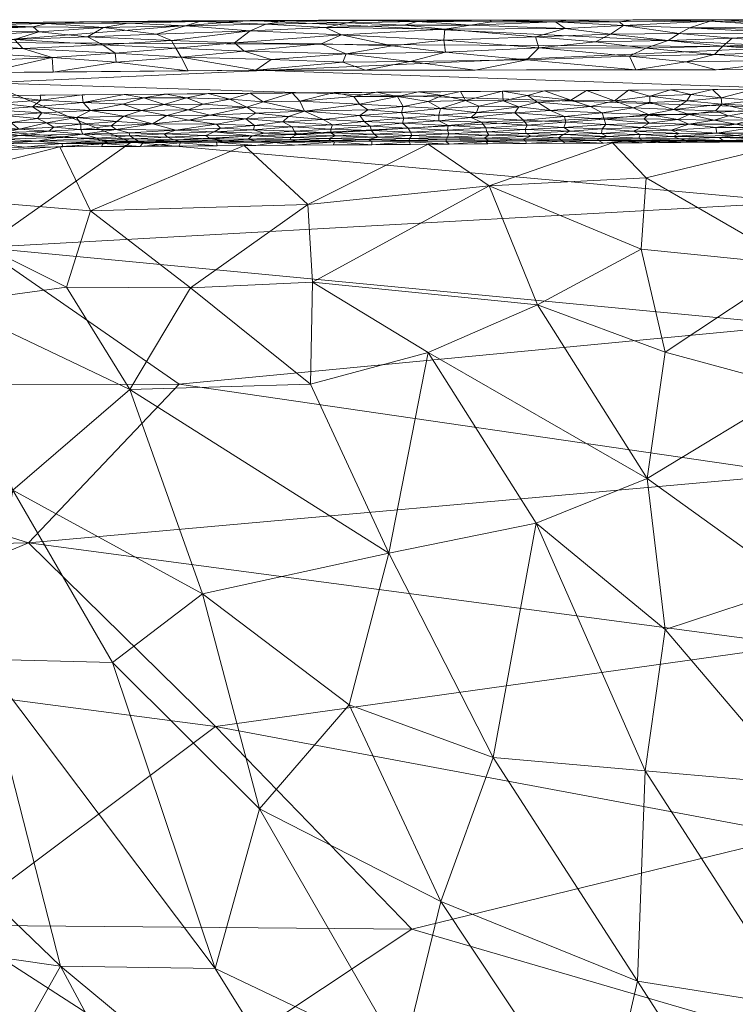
# Model space of a CAD drawing. Header units: millimetres. Extents: x -275 to 275, y 0 to 461.
# Tile 57 of 85: x -39 to -3, y 412 to 461. Entities that reach past the tile are written whole.
import ezdxf

# ---------------------------------------------------------------- set-up
doc = ezdxf.new("R2010")
doc.units = ezdxf.units.MM
doc.layers.add('A-GENM', color=13, linetype='Continuous')

# ---------------------------------------------------------------- blocks, each defined once
blk = doc.blocks.new('MODEL_CCAS1511-1000410R0 - MODEL_CCAS1511-1000410R0-465174-Preview')
at = {"layer": 'A-GENM', "lineweight": 9}
mesh = blk.add_polyface(dxfattribs=at)
corners = [(-272.167, 0), (-272.319, -150.975), (-272.479, -301.95), (-272.223, -329.002), (-270.726, -356.013), (-266.536, -382.739), (-256.83, -407.989), (-238.784, -428.131), (-214.858, -440.747), (-188.814, -448.06), (-162.114, -452.412), (-135.192, -455.069), (-108.188, -456.694), (-81.152, -457.659), (-54.105, -458.187), (-27.053, -458.42), (0, -458.452), (27.053, -458.42), (54.105, -458.187), (81.152, -457.659), (108.188, -456.694), (135.192, -455.069), (162.114, -452.412), (188.814, -448.059), (214.858, -440.746), (238.784, -428.131), (256.83, -407.989), (266.536, -382.739), (270.726, -356.013), (272.223, -329.002), (272.479, -301.95), (272.319, -150.975), (272.167, 0), (-271.479, -141.65), (-253.734, -118.36), (-222.049, -117.596), (-190.328, -117.596), (-158.607, -117.596), (-126.885, -117.596), (-95.164, -117.596), (-63.443, -117.596), (-31.721, -117.596), (0, -117.596), (15.006, -117.596), (30.013, -117.596), (45.019, -117.596), (60.026, -117.596), (75.032, -117.596), (90.039, -117.596), (105.045, -117.596), (120.051, -117.596), (135.058, -117.596), (150.064, -117.596), (165.071, -117.596), (180.077, -117.596), (195.083, -117.596), (210.09, -117.596), (225.096, -117.596), (240.103, -117.596), (255.062, -118.77), (267.363, -127.255), (271.479, -141.65), (271.5, -276.207), (270.746, -343.476), (267.133, -376.894), (262.881, -393.154), (255.834, -408.391), (245.398, -421.522), (232.048, -431.692), (216.932, -439.027), (200.945, -444.221), (167.942, -450.629), (134.487, -454.07), (67.276, -456.933), (0, -457.5), (-67.276, -456.933), (-134.485, -454.07), (-167.944, -450.629), (-200.946, -444.221), (-216.933, -439.027), (-232.048, -431.692), (-245.398, -421.522), (-255.835, -408.389), (-262.881, -393.152), (-267.133, -376.893), (-270.746, -343.476), (-271.5, -276.208), (0, -47.739), (12.205, -52.795), (17.261, -65), (12.205, -77.205), (0, -82.261), (-12.205, -77.205), (-17.261, -65), (-12.205, -52.795), (263.622, -390.318), (260.818, -397.614), (250.836, -414.68), (243.217, -423.183), (232.089, -431.661), (231.82, -431.802), (-231.823, -431.801), (-232.088, -431.662), (-243.217, -423.183), (-250.833, -414.683), (-260.819, -397.613), (-263.623, -390.318)]
mesh.append_faces([[corners[k] for k in face] for face in [(83, 105, 106), (98, 99, 25), (67, 97, 98), (80, 101, 102), (102, 103, 7), (68, 99, 100), (81, 103, 104), (65, 95, 96)]])
mesh.append_faces([[corners[k] for k in face] for face in [(8, 79, 101), (66, 26, 96), (69, 24, 100)]], dxfattribs={"vtx0": -1})
mesh.append_faces([[corners[k] for k in face] for face in [(0, 87, 32), (2, 86, 1), (4, 85, 3), (9, 78, 8), (14, 75, 13), (70, 24, 69)]], dxfattribs={"vtx0": -1, "vtx1": -1})
mesh.append_faces([[corners[k] for k in face] for face in [(94, 0, 38, 39)]], dxfattribs={"vtx0": -1, "vtx1": -1, "vtx3": -1})
mesh.append_faces([[corners[k] for k in face] for face in [(0, 35, 36), (33, 0, 1, 86), (92, 41, 42), (89, 48, 49, 88), (32, 58, 59), (62, 30, 31), (30, 62, 63), (90, 44, 45), (10, 76, 77), (75, 14, 15, 74), (28, 63, 64, 27), (23, 70, 71, 22), (70, 23, 24), (72, 21, 22, 71)]], dxfattribs={"vtx0": -1, "vtx2": -1})
mesh.append_faces([[corners[k] for k in face] for face in [(0, 36, 37, 38), (32, 52, 53, 54), (89, 46, 47, 48), (76, 10, 11, 12), (74, 15, 16, 17), (63, 28, 29, 30), (73, 18, 19, 20)]], dxfattribs={"vtx0": -1, "vtx3": -1})
mesh.append_faces([[corners[k] for k in face] for face in [(97, 26, 66)]], dxfattribs={"vtx1": -1})
mesh.append_faces([[corners[k] for k in face] for face in [(94, 87, 0), (87, 88, 32), (33, 34, 0), (34, 35, 0), (50, 51, 88, 49), (57, 58, 32, 56), (55, 56, 32, 54), (60, 61, 32), (59, 60, 32), (78, 79, 8)]], dxfattribs={"vtx1": -1, "vtx2": -1})
mesh.append_faces([[corners[k] for k in face] for face in [(51, 52, 32, 88)]], dxfattribs={"vtx1": -1, "vtx2": -1, "vtx3": -1})
mesh.append_faces([[corners[k] for k in face] for face in [(93, 94, 39, 40), (92, 93, 40, 41), (91, 92, 42, 43), (90, 91, 43, 44), (85, 86, 2, 3), (45, 46, 89, 90), (31, 32, 61, 62), (84, 85, 4, 5), (77, 78, 9, 10), (75, 76, 12, 13), (73, 74, 17, 18), (72, 73, 20, 21)]], dxfattribs={"vtx1": -1, "vtx3": -1})
mesh.append_faces([[corners[k] for k in face] for face in [(64, 95, 27), (5, 106, 84), (82, 105, 6), (6, 104, 82)]], dxfattribs={"vtx2": -1})
mesh = blk.add_polyface(dxfattribs=at)
corners = [(30.316, -447.544, -19.916), (24.459, -451.707, -12.616), (35.324, -451.393, -13.206), (48.597, -440.514, -29.288), (52.256, -448.697, -18.038), (59.408, -444.97, -23.636), (55.716, -413.498, -55.065), (66.826, -415.168, -53.981), (56.093, -402.76, -63.354), (54.575, -434.586, -35.925), (46.46, -397.149, -67.131), (37.518, -390.761, -71.303), (41.475, -405.345, -61.042), (44.374, -414.696, -53.836), (47.147, -423.545, -46.399), (55.885, -424.622, -45.596), (40.765, -428.956, -41.337), (39.204, -437.411, -32.743), (45.932, -452.274, -11.134), (49.335, -454.498, -2.496), (53.645, -452.814, -9.585), (33.348, -442.446, -26.857), (42.427, -446.771, -21.075), (35.3, -395.109, -68.269), (26.626, -394.637, -68.41), (36.822, -413.61, -54.556), (50.014, -414.514, -54.108), (47.974, -433.772, -36.689), (63.188, -402.887, -63.473), (53.526, -387.687, -73.849), (65.699, -438.321, -31.955), (34.227, -428.791, -41.405), (61.328, -451.47, -12.664), (55.578, -454.453, -2.496), (36.521, -447.566, -19.884), (36.85, -454.587, -2.496), (43.093, -454.542, -2.496), (27.638, -454.653, -2.496), (29.727, -432.231, -38.031), (24.324, -442.714, -26.481), (61.82, -454.408, -2.497), (26.863, -421.48, -47.881), (29.094, -413.493, -54.514)]
mesh.append_faces([[corners[k] for k in face] for face in [(0, 1, 2), (3, 4, 5), (6, 7, 8), (3, 5, 9), (10, 11, 12), (13, 14, 15), (3, 16, 17), (18, 19, 20), (17, 21, 22), (23, 24, 12), (25, 12, 24), (6, 26, 15), (27, 14, 16), (8, 28, 29), (6, 8, 10), (26, 10, 12), (15, 9, 30), (14, 9, 15), (3, 27, 16), (16, 31, 17), (4, 3, 22), (18, 4, 22), (32, 5, 4), (20, 4, 18), (32, 20, 33), (18, 22, 34), (34, 21, 0), (1, 37, 2), (15, 26, 13), (16, 14, 25), (12, 11, 23), (21, 17, 38), (22, 3, 17), (0, 21, 39), (32, 4, 20), (38, 31, 41), (42, 16, 25), (42, 41, 31), (17, 31, 38), (42, 31, 16), (34, 0, 2), (18, 34, 2), (21, 34, 22), (10, 26, 6), (26, 12, 13), (12, 25, 13), (25, 14, 13), (3, 9, 27), (14, 27, 9), (35, 18, 2)]], dxfattribs={"vtx0": -1, "vtx1": -1, "vtx2": -1})
mesh.append_faces([[corners[k] for k in face] for face in [(18, 35, 36), (20, 19, 33)]], dxfattribs={"vtx0": -1, "vtx2": -1})
mesh.append_faces([[corners[k] for k in face] for face in [(37, 35, 2), (33, 40, 32), (36, 19, 18)]], dxfattribs={"vtx1": -1, "vtx2": -1})
mesh = blk.add_polyface(dxfattribs=at)
corners = [(0, -448.691, -14.572), (6.58, -444.321, -24.387), (0, -442.531, -26.648), (24.216, -447.817, -19.496), (18.44, -444.309, -24.428), (12.956, -446.687, -21.16), (0, -400.488, -64.043), (0, -411.595, -55.344), (7.968, -412.854, -54.792), (9.819, -404.812, -60.934), (17.791, -416.838, -51.668), (19.706, -409.014, -57.873), (7.576, -423.38, -46.07), (26.863, -421.48, -47.881), (29.094, -413.493, -54.514), (20.396, -434.257, -35.915), (29.727, -432.231, -38.031), (22.389, -426.683, -43.226), (7.47, -438.004, -31.897), (20.945, -400.429, -64.241), (24.459, -451.707, -12.616), (30.316, -447.544, -19.916), (15.384, -452.644, -10.535), (27.638, -454.653, -2.496), (18.425, -454.719, -2.496), (7.773, -449.479, -16.819), (0, -454.852, -2.496), (9.213, -454.786, -2.496), (7.531, -453.044, -9.551), (13.025, -435.769, -34.309), (15.178, -424.047, -45.528), (0, -432.617, -36.647), (33.348, -442.446, -26.857), (6.575, -430.449, -39.607), (0, -388.723, -71.852), (10.339, -393.596, -68.902), (36.822, -413.61, -54.556), (26.626, -394.637, -68.41), (0, -422.703, -46.645), (24.324, -442.714, -26.481)]
mesh.append_faces([[corners[k] for k in face] for face in [(0, 1, 2), (23, 20, 24), (24, 22, 27), (26, 28, 0), (31, 33, 38)]], dxfattribs={"vtx0": -1, "vtx1": -1})
mesh.append_faces([[corners[k] for k in face] for face in [(3, 4, 5), (9, 10, 11), (7, 12, 8), (11, 13, 14), (15, 16, 17), (9, 8, 10), (5, 18, 1), (10, 13, 11), (14, 19, 11), (20, 21, 3), (3, 22, 20), (22, 24, 20), (1, 0, 25), (29, 4, 15), (27, 22, 28), (28, 25, 0), (12, 30, 8), (15, 32, 16), (25, 22, 5), (22, 25, 28), (25, 5, 1), (18, 5, 4), (33, 31, 18), (2, 1, 18), (35, 9, 11), (19, 35, 11), (30, 17, 10), (10, 17, 13), (19, 36, 37), (19, 14, 36), (29, 33, 18), (29, 30, 12), (10, 8, 30), (9, 6, 8), (15, 17, 30), (13, 17, 16), (29, 15, 30), (15, 39, 32), (21, 39, 3), (4, 3, 39), (22, 3, 5), (15, 4, 39), (18, 4, 29), (29, 12, 33), (12, 38, 33)]], dxfattribs={"vtx0": -1, "vtx1": -1, "vtx2": -1})
mesh.append_faces([[corners[k] for k in face] for face in [(9, 34, 6)]], dxfattribs={"vtx0": -1, "vtx2": -1})
mesh.append_faces([[corners[k] for k in face] for face in [(6, 7, 8), (26, 27, 28), (31, 2, 18), (7, 38, 12)]], dxfattribs={"vtx1": -1, "vtx2": -1})
mesh = blk.add_polyface(dxfattribs=at)
corners = [(54.681, -460.68, -2.499), (41.249, -459.806, -20.717), (69.236, -459.955, -16.054), (38.429, -434.774, -97.266), (52.845, -428.714, -107.791), (73.82, -433.992, -98.105), (0, -429.661, -105.354), (0, -420.151, -120.75), (29.063, -425.591, -112.863), (27.34, -460.919, -2.526), (0, -460.952, -2.565), (0, -459.599, -20.606), (30.889, -442.721, -81.184), (0, -445.669, -72.919), (0, -438.222, -89.41), (40.551, -457.791, -34.389), (0, -456.521, -38.434), (33.284, -454.829, -47.428), (40.75, -449.55, -64.58), (63.703, -442.71, -81.213), (80.508, -450.093, -61.958), (0, -451.826, -55.906), (28.369, -398.728, -150), (53.455, -407.83, -138.143), (30.473, -407.995, -138.237), (19.256, -415.463, -128), (0, -409.838, -135.62), (56.788, -398.258, -150), (84.236, -397.237, -150), (74.074, -411.036, -133.234), (42.348, -415.649, -127.754), (59.671, -453.186, -53.372), (82.359, -453.947, -49.27), (0, -398.847, -150), (77.597, -418.465, -122.782), (74.026, -425.361, -112.59), (66.973, -457.521, -34.97), (85.101, -442.366, -80.885), (82.021, -460.137, -2.486)]
mesh.append_faces([[corners[k] for k in face] for face in [(13, 18, 21), (21, 17, 16), (0, 2, 38)]], dxfattribs={"vtx0": -1, "vtx1": -1})
mesh.append_faces([[corners[k] for k in face] for face in [(0, 1, 2), (3, 4, 5), (15, 16, 17), (9, 11, 1), (18, 19, 20), (14, 3, 12), (17, 21, 18), (18, 12, 19), (22, 23, 24), (6, 8, 3), (3, 8, 4), (23, 30, 24), (31, 20, 32), (24, 30, 25), (34, 30, 29), (25, 8, 7), (4, 30, 35), (19, 12, 3), (18, 13, 12), (31, 18, 20), (1, 15, 36), (18, 31, 17), (36, 17, 31), (36, 31, 32), (5, 4, 35), (30, 4, 8), (3, 5, 19), (37, 20, 19), (5, 37, 19), (30, 34, 35), (8, 25, 30), (26, 24, 25), (27, 29, 23), (29, 30, 23), (36, 2, 1), (15, 1, 11), (17, 36, 15)]], dxfattribs={"vtx0": -1, "vtx1": -1, "vtx2": -1})
mesh.append_faces([[corners[k] for k in face] for face in [(12, 13, 14), (25, 7, 26), (24, 33, 22), (15, 11, 16), (3, 14, 6), (23, 22, 27)]], dxfattribs={"vtx0": -1, "vtx2": -1})
mesh.append_faces([[corners[k] for k in face] for face in [(10, 11, 9)]], dxfattribs={"vtx1": -1})
mesh.append_faces([[corners[k] for k in face] for face in [(6, 7, 8), (0, 9, 1), (27, 28, 29), (26, 33, 24)]], dxfattribs={"vtx1": -1, "vtx2": -1})
mesh = blk.add_polyface(dxfattribs=at)
corners = [(33.128, -454.986, -1.279), (32.915, -454.88, -1.579), (31.149, -454.942, -1.427), (30.813, -454.788, -2.105), (30.858, -454.85, -1.749), (32.689, -454.801, -1.933), (30.519, -457.05, -0.004), (28.356, -456.981, -0.009), (29.433, -457.252), (28.825, -455.522, -0.565), (31.048, -455.427, -0.641), (29.144, -455.336, -0.754), (32.768, -456.415, -0.093), (31.506, -456.163, -0.174), (30.441, -456.441, -0.091), (29.331, -454.986, -1.342), (28.635, -454.899, -1.61), (31.471, -455.08, -1.108), (33.36, -455.136, -0.988), (31.63, -455.24, -0.854), (32.842, -454.616, -2.496), (31.643, -456.717, -0.036), (31.536, -457.234), (32.651, -457.036, -0.004), (33.707, -456.724, -0.032), (29.012, -455.732, -0.401), (32.229, -455.75, -0.375), (29.694, -456.733, -0.035), (34.044, -455.465, -0.583), (27.559, -455.994, -0.257), (30.41, -455.922, -0.283), (29.345, -456.176, -0.175), (28.978, -454.644, -2.496), (29.016, -454.828, -1.917), (29.554, -455.154, -1.002), (33.638, -457.217), (33.655, -456.12, -0.184), (27.5, -456.574, -0.066), (33.385, -455.295, -0.767), (30.91, -454.63, -2.496)]
mesh.append_faces([[corners[k] for k in face] for face in [(32, 3, 39), (39, 3, 20)]], dxfattribs={"vtx0": -1, "vtx1": -1})
mesh.append_faces([[corners[k] for k in face] for face in [(0, 1, 2), (3, 4, 5), (6, 7, 8), (9, 10, 11), (12, 13, 14), (15, 2, 16), (17, 18, 0), (11, 10, 19), (17, 19, 18), (5, 20, 3), (12, 14, 21), (6, 22, 23), (24, 21, 23), (25, 26, 10), (21, 14, 27), (10, 26, 28), (6, 23, 21), (25, 29, 30), (30, 31, 13), (30, 29, 31), (3, 32, 33), (4, 16, 2), (17, 15, 34), (27, 6, 21), (12, 21, 24), (13, 12, 36), (26, 13, 36), (13, 31, 14), (13, 26, 30), (26, 25, 30), (31, 37, 14), (37, 27, 14), (6, 27, 7), (2, 15, 17), (2, 17, 0), (34, 11, 19), (34, 19, 17), (4, 1, 5), (10, 38, 19), (10, 9, 25), (4, 3, 33), (16, 4, 33), (4, 2, 1)]], dxfattribs={"vtx0": -1, "vtx1": -1, "vtx2": -1})
mesh.append_faces([[corners[k] for k in face] for face in [(6, 8, 22)]], dxfattribs={"vtx0": -1, "vtx2": -1})
mesh.append_faces([[corners[k] for k in face] for face in [(22, 35, 23)]], dxfattribs={"vtx1": -1, "vtx2": -1})
mesh = blk.add_polyface(dxfattribs=at)
corners = [(37.809, -456.932, -0.007), (35.697, -456.807, -0.02), (35.74, -457.199), (32.229, -455.75, -0.375), (34.006, -455.854, -0.305), (34.292, -455.648, -0.433), (33.128, -454.986, -1.279), (34.993, -455.032, -1.15), (34.856, -454.897, -1.478), (32.915, -454.88, -1.579), (33.36, -455.136, -0.988), (31.63, -455.24, -0.854), (33.385, -455.295, -0.767), (35.806, -455.457, -0.577), (37.412, -455.372, -0.646), (35.706, -455.233, -0.822), (34.682, -454.763, -2.089), (32.842, -454.616, -2.496), (32.689, -454.801, -1.933), (36.75, -454.766, -1.955), (34.387, -454.82, -1.769), (36.706, -454.588, -2.496), (38, -454.868, -1.487), (33.638, -457.217), (32.651, -457.036, -0.004), (36.027, -456.067, -0.198), (37.975, -456.012, -0.213), (37.527, -455.786, -0.327), (35.32, -456.405, -0.091), (33.707, -456.724, -0.032), (33.655, -456.12, -0.184), (37.15, -455.57, -0.473), (35.803, -455.733, -0.368), (34.044, -455.465, -0.583), (38.225, -456.597, -0.046), (37.749, -456.295, -0.115), (32.768, -456.415, -0.093), (36.963, -455.065, -1.06), (31.048, -455.427, -0.641), (34.774, -454.602, -2.496), (37.843, -457.181)]
mesh.append_faces([[corners[k] for k in face] for face in [(17, 16, 39)]], dxfattribs={"vtx0": -1, "vtx1": -1})
mesh.append_faces([[corners[k] for k in face] for face in [(0, 1, 2), (3, 4, 5), (6, 7, 8), (6, 8, 9), (10, 11, 12), (13, 14, 15), (16, 17, 18), (19, 16, 20), (19, 21, 16), (19, 8, 22), (23, 1, 24), (25, 26, 27), (7, 22, 8), (1, 28, 29), (3, 30, 4), (25, 30, 28), (31, 32, 27), (13, 32, 31), (13, 15, 33), (29, 24, 1), (1, 34, 28), (25, 28, 35), (36, 28, 30), (28, 36, 29), (4, 25, 32), (25, 27, 32), (13, 31, 14), (13, 33, 5), (7, 15, 37), (15, 10, 12), (7, 6, 10), (12, 38, 33), (15, 7, 10), (7, 37, 22), (20, 9, 8), (15, 12, 33), (18, 9, 20), (19, 20, 8), (18, 20, 16), (25, 4, 30), (34, 35, 28), (5, 4, 32), (13, 5, 32), (3, 5, 33)]], dxfattribs={"vtx0": -1, "vtx1": -1, "vtx2": -1})
mesh.append_faces([[corners[k] for k in face] for face in [(1, 23, 2), (16, 21, 39), (0, 2, 40)]], dxfattribs={"vtx0": -1, "vtx2": -1})
mesh = blk.add_polyface(dxfattribs=at)
corners = [(37.975, -456.012, -0.213), (39.594, -456.167, -0.149), (39.307, -455.811, -0.304), (36.75, -454.766, -1.955), (38.638, -454.574, -2.496), (36.706, -454.588, -2.496), (39.89, -454.737, -1.965), (39.65, -454.981, -1.172), (41.144, -454.836, -1.496), (38, -454.868, -1.487), (41.625, -454.699, -2.123), (40.569, -454.56, -2.496), (41.326, -455.903, -0.247), (38.911, -455.154, -0.891), (41.282, -455.131, -0.891), (38.885, -455.48, -0.533), (37.412, -455.372, -0.646), (37.15, -455.57, -0.473), (36.963, -455.065, -1.06), (41.455, -454.755, -1.787), (42.056, -454.956, -1.176), (41.379, -455.282, -0.702), (39.665, -455.301, -0.699), (40.268, -456.446, -0.071), (41.565, -456.206, -0.13), (38.225, -456.597, -0.046), (35.697, -456.807, -0.02), (37.809, -456.932, -0.007), (42.293, -456.5, -0.056), (41.146, -455.659, -0.384), (39.945, -457.164), (39.896, -456.77, -0.02), (35.706, -455.233, -0.822), (36.027, -456.067, -0.198), (37.749, -456.295, -0.115), (37.527, -455.786, -0.327), (40.751, -455.447, -0.546), (42.501, -454.547, -2.496), (42.047, -457.146), (42.682, -455.486, -0.498), (37.843, -457.181)]
mesh.append_faces([[corners[k] for k in face] for face in [(11, 10, 37), (30, 27, 40)]], dxfattribs={"vtx0": -1, "vtx1": -1})
mesh.append_faces([[corners[k] for k in face] for face in [(0, 1, 2), (4, 3, 6), (7, 8, 9), (10, 11, 6), (2, 1, 12), (7, 13, 14), (9, 8, 6), (15, 16, 17), (18, 13, 7), (9, 6, 3), (19, 6, 8), (7, 20, 8), (21, 14, 22), (1, 23, 24), (25, 26, 27), (24, 23, 28), (12, 29, 2), (14, 13, 22), (18, 7, 9), (20, 7, 14), (27, 30, 31), (32, 13, 18), (16, 15, 22), (0, 33, 34), (1, 0, 34), (35, 0, 2), (34, 25, 23), (1, 24, 12), (34, 23, 1), (31, 28, 23), (15, 2, 29), (35, 2, 15), (15, 17, 35), (22, 15, 36), (22, 36, 21), (16, 22, 13), (13, 32, 16), (6, 19, 10), (29, 36, 15), (29, 39, 36), (25, 27, 31), (23, 25, 31)]], dxfattribs={"vtx0": -1, "vtx1": -1, "vtx2": -1})
mesh.append_faces([[corners[k] for k in face] for face in [(3, 4, 5)]], dxfattribs={"vtx0": -1, "vtx2": -1})
mesh.append_faces([[corners[k] for k in face] for face in [(11, 4, 6), (30, 38, 31)]], dxfattribs={"vtx1": -1, "vtx2": -1})
mesh = blk.add_polyface(dxfattribs=at)
corners = [(3.874, -455.051, -1.391), (1.099, -454.977, -1.62), (2.018, -455.058, -1.376), (2.265, -455.939, -0.326), (3.402, -456.142, -0.224), (4.122, -455.918, -0.338), (3.673, -454.913, -1.893), (5.492, -454.91, -1.905), (4.718, -454.87, -2.194), (3.037, -455.153, -1.16), (3.864, -454.824, -2.496), (1.932, -454.838, -2.496), (2.9, -454.872, -2.182), (-0.034, -454.906, -1.942), (1.853, -454.913, -1.897), (3.045, -455.732, -0.462), (2.199, -456.354, -0.144), (5.397, -455.724, -0.466), (4.044, -455.557, -0.609), (3.783, -457.036, -0.011), (3.739, -456.718, -0.053), (2.03, -456.915, -0.024), (1.143, -455.754, -0.446), (5.501, -456.899, -0.025), (2.102, -457.482), (4.205, -457.465), (1.422, -456.615, -0.073), (4.055, -456.399, -0.129), (0.437, -455.958, -0.316), (5.376, -456.203, -0.198), (5.95, -455.962, -0.311), (2.18, -455.555, -0.612), (4, -455.273, -0.952), (0.166, -455.301, -0.913), (2.1, -455.271, -0.956), (6.154, -455.11, -1.244), (5.885, -454.992, -1.559), (6.137, -456.454, -0.113), (0.154, -456.952, -0.019), (5.796, -454.81, -2.496), (6.277, -455.433, -0.737), (5.289, -457.216, -0.001)]
mesh.append_faces([[corners[k] for k in face] for face in [(0, 1, 2), (3, 4, 5), (6, 7, 8), (2, 9, 0), (12, 13, 14), (8, 10, 12), (5, 15, 3), (16, 4, 3), (15, 17, 18), (19, 20, 21), (3, 15, 22), (23, 20, 19), (20, 26, 21), (26, 20, 16), (4, 16, 27), (28, 16, 3), (29, 4, 27), (4, 29, 5), (17, 5, 30), (5, 17, 15), (31, 15, 18), (15, 31, 22), (32, 31, 18), (33, 31, 34), (9, 35, 0), (36, 7, 6), (37, 27, 20), (29, 30, 5), (11, 13, 12), (38, 24, 21), (6, 12, 14), (12, 6, 8), (1, 6, 14), (36, 6, 0), (6, 1, 0), (9, 2, 34), (32, 9, 34), (9, 32, 35), (31, 32, 34), (40, 32, 18), (37, 20, 23), (20, 27, 16), (24, 19, 21), (19, 41, 23), (25, 41, 19)]], dxfattribs={"vtx0": -1, "vtx1": -1, "vtx2": -1})
mesh.append_faces([[corners[k] for k in face] for face in [(10, 11, 12), (24, 25, 19), (39, 10, 8)]], dxfattribs={"vtx1": -1, "vtx2": -1})
mesh = blk.add_polyface(dxfattribs=at)
corners = [(7.833, -455.204, -1.057), (6.154, -455.11, -1.244), (5.899, -455.264, -0.962), (4, -455.273, -0.952), (9.726, -455.492, -0.667), (8.163, -455.369, -0.811), (7.768, -455.562, -0.601), (9.478, -455.111, -1.232), (7.895, -455.032, -1.433), (6.277, -455.433, -0.737), (9.538, -455.708, -0.474), (7.379, -455.782, -0.422), (7.417, -456.209, -0.195), (8.176, -456.539, -0.09), (9.721, -456.286, -0.164), (7.353, -457.124, -0.005), (5.501, -456.899, -0.025), (5.289, -457.216, -0.001), (7.353, -456.806, -0.038), (6.137, -456.454, -0.113), (7.728, -454.796, -2.496), (5.796, -454.81, -2.496), (6.622, -454.87, -2.174), (5.397, -455.724, -0.466), (5.885, -454.992, -1.559), (3.874, -455.051, -1.391), (9.908, -454.902, -1.912), (8.58, -454.868, -2.166), (7.706, -454.922, -1.829), (6.307, -457.447), (4.205, -457.465), (5.95, -455.962, -0.311), (7.62, -455.985, -0.298), (5.376, -456.203, -0.198), (4.055, -456.399, -0.129), (9.116, -456.9, -0.024), (9.769, -455.26, -0.961), (4.044, -455.557, -0.609), (9.637, -455.977, -0.3), (5.492, -454.91, -1.905), (4.718, -454.87, -2.194), (9.969, -454.991, -1.544), (9.659, -454.782, -2.496), (8.409, -457.429)]
mesh.append_faces([[corners[k] for k in face] for face in [(29, 17, 30)]], dxfattribs={"vtx0": -1, "vtx1": -1})
mesh.append_faces([[corners[k] for k in face] for face in [(0, 1, 2), (2, 1, 3), (4, 5, 6), (5, 0, 2), (0, 7, 8), (9, 6, 5), (10, 6, 11), (12, 13, 14), (15, 16, 17), (16, 18, 19), (12, 19, 13), (23, 11, 6), (24, 25, 1), (26, 27, 28), (11, 23, 31), (9, 23, 6), (32, 31, 12), (11, 31, 32), (19, 33, 34), (13, 18, 35), (0, 5, 36), (9, 5, 2), (1, 0, 8), (24, 1, 8), (28, 24, 8), (3, 9, 2), (23, 9, 37), (33, 12, 31), (12, 33, 19), (12, 38, 32), (38, 11, 32), (28, 22, 39), (22, 40, 39), (22, 21, 40), (27, 20, 22), (24, 28, 39), (41, 28, 8), (28, 27, 22), (35, 15, 43), (18, 15, 35), (15, 17, 29), (19, 18, 13), (16, 15, 18)]], dxfattribs={"vtx0": -1, "vtx1": -1, "vtx2": -1})
mesh.append_faces([[corners[k] for k in face] for face in [(15, 29, 43)]], dxfattribs={"vtx0": -1, "vtx2": -1})
mesh.append_faces([[corners[k] for k in face] for face in [(20, 21, 22), (42, 20, 27)]], dxfattribs={"vtx1": -1, "vtx2": -1})
mesh = blk.add_polyface(dxfattribs=at)
corners = [(13.669, -455.92, -0.327), (11.553, -455.825, -0.388), (11.609, -456.105, -0.235), (9.726, -455.492, -0.667), (11.35, -455.369, -0.804), (9.769, -455.26, -0.961), (9.969, -454.991, -1.544), (11.797, -454.94, -1.715), (9.908, -454.902, -1.912), (12.312, -456.401, -0.125), (9.721, -456.286, -0.164), (13.526, -455.265, -0.94), (13.575, -455.457, -0.695), (7.768, -455.562, -0.601), (9.538, -455.708, -0.474), (12.614, -457.394), (13.462, -457.156, -0.003), (11.291, -456.92, -0.022), (11.678, -455.207, -1.04), (11.654, -455.565, -0.591), (11.716, -454.877, -2.047), (11.917, -455.041, -1.389), (13.274, -455.124, -1.189), (9.659, -454.782, -2.496), (8.58, -454.868, -2.166), (7.895, -455.032, -1.433), (9.478, -455.111, -1.232), (10.317, -456.601, -0.074), (9.116, -456.9, -0.024), (7.379, -455.782, -0.422), (9.637, -455.977, -0.3), (13.48, -455.673, -0.494), (14.104, -456.298, -0.156), (8.176, -456.539, -0.09), (7.417, -456.209, -0.195), (12.967, -456.829, -0.033), (8.163, -455.369, -0.811), (7.833, -455.204, -1.057), (7.706, -454.922, -1.829), (13.702, -454.977, -1.563), (13.541, -454.894, -1.917), (10.512, -457.411), (11.591, -454.768, -2.496), (13.523, -454.754, -2.496), (8.409, -457.429)]
mesh.append_faces([[corners[k] for k in face] for face in [(23, 20, 42), (42, 20, 43), (41, 28, 44)]], dxfattribs={"vtx0": -1, "vtx1": -1})
mesh.append_faces([[corners[k] for k in face] for face in [(0, 1, 2), (3, 4, 5), (6, 7, 8), (9, 2, 10), (11, 4, 12), (13, 14, 3), (15, 16, 17), (4, 18, 5), (19, 14, 1), (7, 20, 8), (21, 18, 22), (23, 24, 8), (6, 25, 26), (27, 9, 10), (27, 28, 17), (14, 29, 30), (1, 14, 30), (3, 14, 19), (2, 1, 30), (1, 0, 31), (10, 2, 30), (2, 9, 32), (10, 33, 27), (30, 34, 10), (27, 17, 35), (4, 3, 19), (36, 3, 5), (12, 4, 19), (18, 4, 11), (26, 37, 5), (18, 26, 5), (6, 26, 21), (7, 6, 21), (38, 6, 8), (22, 18, 11), (26, 18, 21), (39, 7, 21), (7, 40, 20), (9, 27, 35), (28, 41, 17), (17, 16, 35), (8, 20, 23), (1, 31, 19), (33, 28, 27)]], dxfattribs={"vtx0": -1, "vtx1": -1, "vtx2": -1})
mesh.append_faces([[corners[k] for k in face] for face in [(41, 15, 17)]], dxfattribs={"vtx1": -1, "vtx2": -1})
mesh = blk.add_polyface(dxfattribs=at)
corners = [(15.4, -454.925, -1.74), (17.544, -454.882, -1.919), (15.535, -454.862, -2.085), (13.274, -455.124, -1.189), (13.526, -455.265, -0.94), (15.39, -455.168, -1.092), (15.899, -456.618, -0.068), (16.568, -456.907, -0.021), (17.815, -456.509, -0.091), (17.896, -456.178, -0.196), (16.286, -456.051, -0.254), (16.017, -456.31, -0.15), (14.685, -456.887, -0.024), (12.967, -456.829, -0.033), (13.462, -457.156, -0.003), (11.716, -454.877, -2.047), (13.541, -454.894, -1.917), (13.523, -454.754, -2.496), (13.575, -455.457, -0.695), (13.48, -455.673, -0.494), (15.54, -455.548, -0.598), (15.501, -455.34, -0.827), (17.457, -455.431, -0.71), (17.4, -455.235, -0.968), (14.104, -456.298, -0.156), (12.312, -456.401, -0.125), (13.903, -456.586, -0.076), (14.717, -457.376), (11.797, -454.94, -1.715), (13.702, -454.977, -1.563), (15.455, -454.741, -2.496), (15.638, -455.017, -1.426), (17.459, -455.082, -1.252), (11.917, -455.041, -1.389), (15.769, -455.825, -0.381), (17.439, -455.651, -0.502), (13.669, -455.92, -0.327), (17.906, -455.897, -0.333), (11.609, -456.105, -0.235), (16.819, -457.358), (12.614, -457.394), (11.654, -455.565, -0.591), (17.387, -454.727, -2.496), (17.515, -454.969, -1.553)]
mesh.append_faces([[corners[k] for k in face] for face in [(39, 7, 27)]], dxfattribs={"vtx0": -1, "vtx1": -1})
mesh.append_faces([[corners[k] for k in face] for face in [(0, 1, 2), (3, 4, 5), (6, 7, 8), (9, 10, 11), (12, 13, 14), (15, 16, 17), (18, 19, 20), (4, 21, 5), (22, 23, 21), (24, 25, 26), (26, 13, 12), (12, 6, 26), (14, 27, 12), (28, 29, 16), (21, 4, 18), (29, 3, 31), (32, 5, 23), (31, 3, 5), (22, 21, 20), (23, 5, 21), (3, 29, 33), (29, 31, 0), (20, 19, 34), (20, 34, 35), (36, 24, 10), (34, 10, 37), (6, 8, 11), (32, 31, 5), (2, 17, 16), (36, 10, 34), (11, 24, 26), (6, 12, 7), (11, 26, 6), (10, 24, 11), (38, 24, 36), (25, 13, 26), (7, 12, 27), (19, 18, 41), (21, 18, 20), (19, 36, 34), (16, 29, 0), (0, 31, 43), (16, 0, 2)]], dxfattribs={"vtx0": -1, "vtx1": -1, "vtx2": -1})
mesh.append_faces([[corners[k] for k in face] for face in [(14, 40, 27), (2, 42, 30)]], dxfattribs={"vtx0": -1, "vtx2": -1})
mesh.append_faces([[corners[k] for k in face] for face in [(30, 17, 2)]], dxfattribs={"vtx1": -1, "vtx2": -1})
mesh = blk.add_polyface(dxfattribs=at)
corners = [(19.314, -455.323, -0.832), (19.254, -455.159, -1.084), (17.4, -455.235, -0.968), (15.638, -455.017, -1.426), (17.459, -455.082, -1.252), (17.515, -454.969, -1.553), (21.262, -455.405, -0.723), (21.134, -455.219, -0.971), (17.896, -456.178, -0.196), (17.815, -456.509, -0.091), (19.766, -456.303, -0.148), (15.769, -455.825, -0.381), (17.906, -455.897, -0.333), (17.439, -455.651, -0.502), (19.652, -456.023, -0.262), (18.438, -456.858, -0.026), (16.568, -456.907, -0.021), (19.319, -454.713, -2.496), (17.387, -454.727, -2.496), (19.387, -454.847, -2.101), (17.544, -454.882, -1.919), (19.378, -454.911, -1.742), (20.932, -455.077, -1.232), (19.368, -455.008, -1.415), (17.457, -455.431, -0.71), (19.688, -456.603, -0.068), (17.729, -457.164, -0.002), (16.819, -457.358), (21.629, -455.86, -0.345), (19.719, -455.771, -0.408), (19.427, -455.527, -0.604), (19.958, -457.116, -0.003), (15.54, -455.548, -0.598), (21.329, -455.618, -0.516), (21.856, -456.159, -0.197), (16.017, -456.31, -0.15), (15.4, -454.925, -1.74), (16.286, -456.051, -0.254), (18.921, -457.341), (21.024, -457.323), (21.874, -456.731, -0.043), (21.456, -456.434, -0.106), (15.535, -454.862, -2.085), (21.435, -454.954, -1.553), (21.245, -454.867, -1.919), (21.251, -454.699, -2.496)]
mesh.append_faces([[corners[k] for k in face] for face in [(17, 19, 45)]], dxfattribs={"vtx0": -1, "vtx1": -1})
mesh.append_faces([[corners[k] for k in face] for face in [(0, 1, 2), (3, 4, 5), (0, 6, 7), (8, 9, 10), (4, 2, 1), (11, 12, 13), (10, 14, 8), (15, 9, 16), (20, 21, 19), (19, 18, 20), (22, 23, 1), (2, 24, 0), (10, 9, 25), (26, 16, 27), (14, 28, 29), (30, 24, 13), (31, 15, 26), (13, 24, 32), (24, 30, 0), (6, 0, 30), (0, 7, 1), (13, 12, 29), (30, 13, 29), (30, 29, 33), (14, 29, 12), (14, 10, 34), (12, 8, 14), (9, 8, 35), (9, 15, 25), (22, 1, 7), (1, 23, 4), (5, 4, 23), (21, 5, 23), (36, 5, 20), (12, 37, 8), (16, 26, 15), (25, 31, 40), (31, 26, 38), (31, 25, 15), (25, 41, 10), (18, 42, 20), (20, 5, 21), (43, 21, 23), (44, 19, 21)]], dxfattribs={"vtx0": -1, "vtx1": -1, "vtx2": -1})
mesh.append_faces([[corners[k] for k in face] for face in [(31, 38, 39)]], dxfattribs={"vtx0": -1, "vtx2": -1})
mesh.append_faces([[corners[k] for k in face] for face in [(17, 18, 19), (27, 38, 26)]], dxfattribs={"vtx1": -1, "vtx2": -1})
mesh = blk.add_polyface(dxfattribs=at)
corners = [(21.245, -454.867, -1.919), (21.435, -454.954, -1.553), (23.297, -454.906, -1.695), (21.329, -455.618, -0.516), (23.301, -455.481, -0.632), (21.262, -455.405, -0.723), (23.218, -455.7, -0.446), (23.099, -454.843, -2.02), (19.719, -455.771, -0.408), (21.629, -455.86, -0.345), (20.932, -455.077, -1.232), (19.368, -455.008, -1.415), (21.251, -454.699, -2.496), (19.387, -454.847, -2.101), (25.238, -455.587, -0.526), (25.134, -455.38, -0.729), (25.351, -454.937, -1.545), (24.933, -454.853, -1.904), (23.294, -455.296, -0.845), (25.006, -455.204, -0.965), (23.073, -455.141, -1.087), (21.856, -456.159, -0.197), (23.678, -455.965, -0.282), (25.7, -455.837, -0.347), (21.874, -456.731, -0.043), (24.853, -456.876, -0.021), (24.617, -456.378, -0.118), (21.456, -456.434, -0.106), (22.158, -457.104, -0.003), (23.126, -457.305), (25.279, -455.054, -1.237), (19.958, -457.116, -0.003), (19.427, -455.527, -0.604), (19.652, -456.023, -0.262), (25.421, -456.103, -0.213), (19.766, -456.303, -0.148), (21.134, -455.219, -0.971), (19.378, -454.911, -1.742), (23.399, -455.005, -1.378), (23.183, -454.685, -2.496), (25.114, -454.671, -2.496), (21.024, -457.323), (25.228, -457.287), (19.688, -456.603, -0.068)]
mesh.append_faces([[corners[k] for k in face] for face in [(39, 7, 40), (12, 7, 39)]], dxfattribs={"vtx0": -1, "vtx1": -1})
mesh.append_faces([[corners[k] for k in face] for face in [(0, 1, 2), (3, 4, 5), (4, 3, 6), (7, 0, 2), (8, 9, 3), (10, 1, 11), (0, 12, 13), (4, 14, 15), (16, 17, 2), (18, 19, 20), (9, 21, 22), (22, 23, 6), (14, 4, 6), (24, 25, 26), (27, 26, 21), (25, 28, 29), (19, 30, 20), (28, 24, 31), (3, 5, 32), (5, 4, 18), (3, 9, 6), (22, 6, 9), (9, 33, 21), (34, 22, 26), (15, 19, 18), (27, 21, 35), (26, 22, 21), (20, 10, 36), (1, 0, 37), (10, 38, 1), (2, 1, 38), (16, 2, 38), (2, 17, 7), (38, 20, 30), (28, 31, 41), (25, 24, 28), (27, 43, 24), (26, 27, 24), (7, 12, 0), (10, 20, 38), (36, 5, 18), (18, 20, 36), (15, 18, 4)]], dxfattribs={"vtx0": -1, "vtx1": -1, "vtx2": -1})
mesh.append_faces([[corners[k] for k in face] for face in [(28, 41, 29)]], dxfattribs={"vtx0": -1, "vtx2": -1})
mesh.append_faces([[corners[k] for k in face] for face in [(29, 42, 25)]], dxfattribs={"vtx1": -1, "vtx2": -1})
mesh = blk.add_polyface(dxfattribs=at)
corners = [(27.115, -455.661, -0.459), (27.17, -455.434, -0.659), (25.238, -455.587, -0.526), (24.933, -454.853, -1.904), (25.351, -454.937, -1.545), (26.999, -454.868, -1.774), (28.356, -456.981, -0.009), (27.331, -457.27), (29.433, -457.252), (29.016, -454.828, -1.917), (28.978, -454.644, -2.496), (27.046, -454.657, -2.496), (26.1, -454.808, -2.177), (23.099, -454.843, -2.02), (24.853, -456.876, -0.021), (26.693, -456.85, -0.023), (24.617, -456.378, -0.118), (25.421, -456.103, -0.213), (25.7, -455.837, -0.347), (23.678, -455.965, -0.282), (25.114, -454.671, -2.496), (28.635, -454.899, -1.61), (23.399, -455.005, -1.378), (25.279, -455.054, -1.237), (27.233, -455.134, -1.059), (27.435, -454.98, -1.386), (26.616, -455.275, -0.85), (29.144, -455.336, -0.754), (25.228, -457.287), (27.05, -456.271, -0.146), (29.345, -456.176, -0.175), (27.559, -455.994, -0.257), (27.5, -456.574, -0.066), (23.218, -455.7, -0.446), (25.134, -455.38, -0.729), (29.012, -455.732, -0.401), (25.006, -455.204, -0.965), (29.554, -455.154, -1.002), (29.331, -454.986, -1.342), (28.825, -455.522, -0.565), (29.694, -456.733, -0.035)]
mesh.append_faces([[corners[k] for k in face] for face in [(0, 1, 2), (3, 4, 5), (12, 13, 3), (14, 15, 16), (17, 18, 19), (5, 21, 9), (4, 22, 23), (23, 24, 25), (24, 26, 27), (29, 30, 31), (6, 15, 7), (15, 6, 32), (17, 31, 18), (2, 33, 18), (0, 2, 18), (2, 1, 34), (26, 34, 1), (29, 16, 32), (17, 29, 31), (0, 31, 35), (25, 21, 5), (25, 5, 4), (9, 11, 12), (20, 13, 12), (3, 5, 12), (9, 12, 5), (24, 23, 36), (25, 4, 23), (36, 34, 26), (24, 37, 38), (31, 0, 18), (0, 35, 39), (16, 29, 17), (30, 29, 32), (26, 1, 27), (38, 21, 25), (24, 38, 25), (36, 26, 24), (40, 32, 6), (27, 37, 24), (39, 27, 1), (0, 39, 1), (16, 15, 32), (15, 14, 28)]], dxfattribs={"vtx0": -1, "vtx1": -1, "vtx2": -1})
mesh.append_faces([[corners[k] for k in face] for face in [(6, 7, 8), (9, 10, 11)]], dxfattribs={"vtx0": -1, "vtx2": -1})
mesh.append_faces([[corners[k] for k in face] for face in [(11, 20, 12), (28, 7, 15)]], dxfattribs={"vtx1": -1, "vtx2": -1})
mesh = blk.add_polyface(dxfattribs=at)
corners = [(0, -458.92, -0.197), (0, -459.348, -0.378), (4.105, -459.209, -0.116), (6.43, -459.907, -0.463), (3.231, -460.02, -0.55), (5.879, -460.261, -0.767), (4.332, -460.876, -1.865), (0, -460.597, -1.66), (0, -460.766, -2.09), (7.544, -459.53, -0.241), (3.686, -459.629, -0.292), (5.356, -460.551, -1.133), (8.668, -460.667, -1.327), (7.962, -460.942, -2.553), (8.196, -460.937, -2.164), (3.981, -460.947, -2.559), (12.064, -460.848, -1.764), (8.862, -460.852, -1.774), (11.406, -460.935, -2.153), (11.588, -460.519, -1.085), (9.305, -460.221, -0.726), (-0.001, -460.243, -0.755), (8.365, -459.122, -0.089), (13.492, -458.939, -0.047), (8.037, -458.443), (4.019, -458.448), (0, -458.452), (10.057, -459.839, -0.416), (5.55, -458.846, -0.03), (0, -460.952, -2.565), (12.904, -459.539, -0.246), (-0.001, -459.795, -0.566), (-0.001, -460.42, -1.208)]
mesh.append_faces([[corners[k] for k in face] for face in [(13, 14, 15), (21, 4, 31), (31, 10, 1)]], dxfattribs={"vtx0": -1, "vtx1": -1})
mesh.append_faces([[corners[k] for k in face] for face in [(3, 4, 5), (9, 10, 3), (11, 12, 5), (16, 17, 18), (12, 19, 20), (15, 6, 8), (20, 5, 12), (5, 21, 11), (22, 23, 24), (27, 9, 3), (20, 27, 3), (9, 2, 10), (2, 28, 0), (28, 2, 22), (18, 17, 14), (11, 7, 6), (18, 14, 13), (6, 17, 12), (20, 3, 5), (9, 30, 22), (30, 9, 27), (2, 9, 22), (31, 4, 10), (3, 10, 4), (5, 4, 21), (2, 1, 10), (12, 16, 19), (17, 6, 14), (15, 14, 6), (6, 12, 11), (16, 12, 17), (24, 28, 22), (0, 28, 25)]], dxfattribs={"vtx0": -1, "vtx1": -1, "vtx2": -1})
mesh.append_faces([[corners[k] for k in face] for face in [(6, 7, 8), (11, 21, 32)]], dxfattribs={"vtx0": -1, "vtx2": -1})
mesh.append_faces([[corners[k] for k in face] for face in [(0, 1, 2), (24, 25, 28), (32, 7, 11)]], dxfattribs={"vtx1": -1, "vtx2": -1})
mesh.append_faces([[corners[k] for k in face] for face in [(25, 26, 0), (8, 29, 15)]], dxfattribs={"vtx2": -1})
mesh = blk.add_polyface(dxfattribs=at)
corners = [(9.305, -460.221, -0.726), (11.588, -460.519, -1.085), (13.063, -460.097, -0.613), (16.308, -460.686, -1.376), (18.975, -460.857, -1.832), (19.623, -460.686, -1.391), (13.666, -460.935, -2.545), (11.406, -460.935, -2.153), (7.962, -460.942, -2.553), (17.606, -460.471, -1.029), (23.567, -460.556, -1.18), (21.896, -460.912, -2.126), (22.486, -460.799, -1.678), (20.228, -459.649, -0.31), (17.565, -459.334, -0.161), (17.657, -459.927, -0.483), (12.904, -459.539, -0.246), (13.492, -458.939, -0.047), (8.365, -459.122, -0.089), (21.564, -458.427), (19.325, -458.864, -0.035), (22.702, -458.832, -0.032), (22.773, -460.196, -0.723), (15.267, -460.843, -1.759), (17.082, -460.931, -2.541), (20.499, -460.927, -2.536), (15.343, -460.935, -2.184), (23.791, -459.748, -0.374), (22.542, -459.246, -0.134), (16.075, -458.434), (12.056, -458.438), (8.037, -458.443), (12.064, -460.848, -1.764), (23.915, -460.923, -2.531), (10.057, -459.839, -0.416)]
mesh.append_faces([[corners[k] for k in face] for face in [(6, 7, 8)]], dxfattribs={"vtx0": -1, "vtx1": -1})
mesh.append_faces([[corners[k] for k in face] for face in [(0, 1, 2), (3, 4, 5), (9, 5, 10), (4, 11, 12), (13, 14, 15), (16, 14, 17), (9, 15, 2), (18, 16, 17), (19, 20, 21), (15, 14, 16), (9, 10, 22), (15, 9, 22), (23, 4, 3), (6, 26, 7), (22, 27, 13), (2, 15, 16), (21, 20, 28), (20, 17, 14), (9, 2, 1), (28, 20, 14), (5, 4, 12), (11, 4, 25), (4, 23, 26), (4, 26, 24), (32, 7, 26), (32, 26, 23), (10, 5, 12), (5, 9, 3), (9, 1, 3), (32, 3, 1), (17, 20, 29), (34, 0, 2), (2, 16, 34), (3, 32, 23), (28, 14, 13), (22, 13, 15), (28, 13, 27)]], dxfattribs={"vtx0": -1, "vtx1": -1, "vtx2": -1})
mesh.append_faces([[corners[k] for k in face] for face in [(26, 6, 24), (11, 25, 33)]], dxfattribs={"vtx0": -1, "vtx2": -1})
mesh.append_faces([[corners[k] for k in face] for face in [(17, 29, 30, 31)]], dxfattribs={"vtx0": -1, "vtx3": -1})
mesh.append_faces([[corners[k] for k in face] for face in [(24, 25, 4), (19, 29, 20)]], dxfattribs={"vtx1": -1, "vtx2": -1})
mesh = blk.add_polyface(dxfattribs=at)
corners = [(22.773, -460.196, -0.723), (28.127, -459.792, -0.414), (23.791, -459.748, -0.374), (26.544, -460.734, -1.547), (29.874, -460.858, -2.009), (30.574, -460.651, -1.406), (27.328, -460.386, -0.958), (23.567, -460.556, -1.18), (33.438, -460.777, -1.769), (34.669, -460.559, -1.279), (34.707, -459.697, -0.377), (31.049, -459.529, -0.269), (31.276, -459.903, -0.504), (35.48, -460.087, -0.68), (34.088, -459.273, -0.164), (34.046, -458.824, -0.039), (30.785, -459.076, -0.093), (30.434, -458.391), (26.291, -458.953, -0.057), (27.053, -458.421), (27.641, -459.37, -0.188), (32.026, -460.226, -0.798), (22.486, -460.799, -1.678), (25.517, -460.888, -2.058), (35.22, -460.847, -2.13), (30.748, -460.889, -2.523), (34.164, -460.859, -2.519), (21.896, -460.912, -2.126), (23.915, -460.923, -2.531), (27.331, -460.919, -2.526), (37.197, -458.333), (33.816, -458.362), (22.702, -458.832, -0.032), (21.564, -458.427), (22.542, -459.246, -0.134)]
mesh.append_faces([[corners[k] for k in face] for face in [(19, 16, 17)]], dxfattribs={"vtx0": -1, "vtx1": -1})
mesh.append_faces([[corners[k] for k in face] for face in [(0, 1, 2), (3, 4, 5), (3, 6, 7), (3, 5, 6), (5, 8, 9), (10, 11, 12), (4, 8, 5), (10, 12, 13), (14, 15, 16), (16, 15, 17), (18, 16, 19), (14, 11, 10), (11, 20, 1), (21, 6, 5), (6, 1, 0), (21, 5, 9), (6, 21, 12), (7, 6, 0), (7, 22, 3), (23, 3, 22), (23, 4, 3), (4, 24, 8), (23, 27, 28), (27, 23, 22), (4, 23, 29), (25, 24, 4), (11, 14, 16), (20, 16, 18), (11, 1, 12), (6, 12, 1), (12, 21, 13), (34, 2, 20), (16, 20, 11), (34, 20, 18), (20, 2, 1), (34, 18, 32), (19, 32, 18)]], dxfattribs={"vtx0": -1, "vtx1": -1, "vtx2": -1})
mesh.append_faces([[corners[k] for k in face] for face in [(24, 25, 26), (32, 19, 33), (4, 29, 25)]], dxfattribs={"vtx0": -1, "vtx2": -1})
mesh.append_faces([[corners[k] for k in face] for face in [(15, 30, 31, 17)]], dxfattribs={"vtx0": -1, "vtx3": -1})
mesh.append_faces([[corners[k] for k in face] for face in [(28, 29, 23)]], dxfattribs={"vtx1": -1, "vtx2": -1})
mesh = blk.add_polyface(dxfattribs=at)
corners = [(38.703, -459.518, -0.291), (34.088, -459.273, -0.164), (34.707, -459.697, -0.377), (42.596, -459.374, -0.235), (42.831, -458.817, -0.051), (37.242, -459.06, -0.1), (42.339, -459.738, -0.443), (39.125, -459.967, -0.597), (42.77, -460.064, -0.714), (43.182, -460.372, -1.086), (43.585, -460.6, -1.504), (46.745, -460.376, -1.146), (40.599, -460.694, -1.676), (40.18, -460.805, -2.103), (44.857, -460.756, -2.063), (35.22, -460.847, -2.13), (37.506, -460.765, -1.822), (45.468, -459.774, -0.49), (46.467, -459.159, -0.16), (40.579, -458.304), (37.197, -458.333), (34.669, -460.559, -1.279), (38.195, -460.593, -1.39), (37.898, -460.337, -0.976), (48.134, -460.612, -1.651), (40.997, -460.8, -2.513), (44.413, -460.77, -2.509), (47.829, -460.74, -2.506), (48.322, -458.727, -0.045), (43.96, -458.275), (34.046, -458.824, -0.039), (35.48, -460.087, -0.68), (33.438, -460.777, -1.769), (37.58, -460.83, -2.516), (34.164, -460.859, -2.519), (32.026, -460.226, -0.798)]
mesh.append_faces([[corners[k] for k in face] for face in [(33, 15, 34)]], dxfattribs={"vtx0": -1, "vtx1": -1})
mesh.append_faces([[corners[k] for k in face] for face in [(0, 1, 2), (3, 4, 5), (6, 7, 8), (9, 10, 11), (12, 13, 14), (15, 13, 16), (3, 17, 18), (21, 22, 23), (8, 9, 11), (24, 10, 14), (12, 10, 22), (8, 17, 6), (4, 3, 18), (28, 29, 4), (0, 2, 7), (30, 1, 5), (19, 5, 4), (6, 17, 3), (0, 3, 5), (2, 31, 7), (16, 22, 21), (16, 21, 32), (21, 23, 31), (12, 22, 16), (9, 22, 10), (13, 12, 16), (14, 10, 12), (32, 15, 16), (15, 33, 13), (8, 23, 9), (22, 9, 23), (25, 14, 13), (20, 30, 5), (21, 31, 35), (23, 8, 7), (3, 0, 6), (23, 7, 31), (0, 5, 1), (6, 0, 7)]], dxfattribs={"vtx0": -1, "vtx1": -1, "vtx2": -1})
mesh.append_faces([[corners[k] for k in face] for face in [(5, 19, 20)]], dxfattribs={"vtx0": -1, "vtx2": -1})
mesh.append_faces([[corners[k] for k in face] for face in [(14, 25, 26, 27)]], dxfattribs={"vtx0": -1, "vtx3": -1})
mesh.append_faces([[corners[k] for k in face] for face in [(33, 25, 13), (29, 19, 4)]], dxfattribs={"vtx1": -1, "vtx2": -1})

msp = doc.modelspace()

# ---------------------------------------------------------------- block references
at = {"layer": 'A-GENM', "lineweight": 9, "rotation": 180}
msp.add_blockref('MODEL_CCAS1511-1000410R0 - MODEL_CCAS1511-1000410R0-465174-Preview', (0, 0, 850), dxfattribs=at)

doc.saveas('drawing.dxf')
